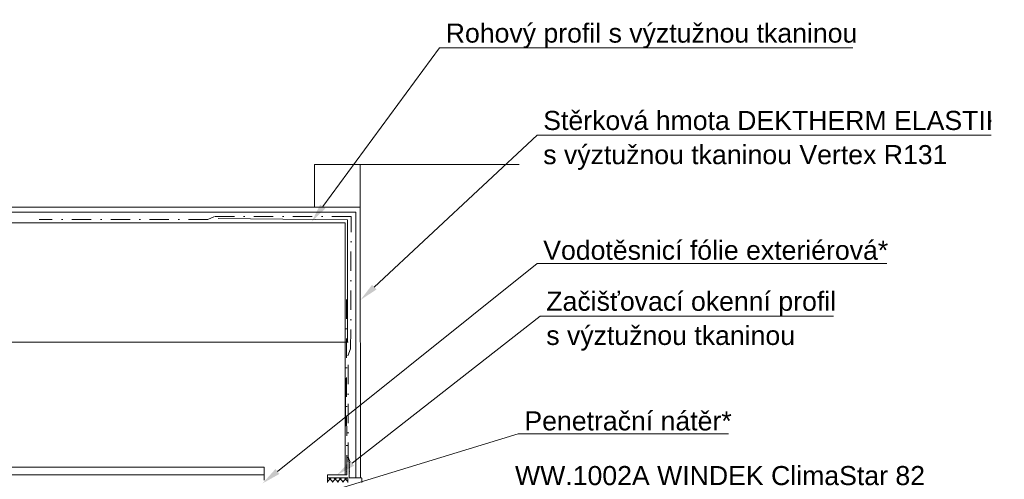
# Model space of a CAD drawing. Header units: millimetres. Extents: x -172116 to -156978, y -29806 to 62594.
# Tile 10 of 23: x -163961 to -163316, y 34613 to 34914. Entities that reach past the tile are written whole.
import ezdxf
from ezdxf.xclip import XClip

# ---------------------------------------------------------------- set-up
doc = ezdxf.new("R2010")
doc.units = ezdxf.units.MM
doc.header["$MEASUREMENT"] = 0
doc.header["$XCLIPFRAME"] = 0
doc.linetypes.add('VÝZTUŽNÁ_SÍŤ', pattern=[25.4, 12.7, -6.35, 0, -6.35])
for name, color, linetype in [('POHLED ZÁPADNÍ_1_DEK_ETICS', 7, 'Continuous'), ('POHLED ZÁPADNÍ_1_DEK_KÓTY', 7, 'Continuous'), ('POHLED ZÁPADNÍ_1_DEK_SLABA', 7, 'Continuous'), ('POHLED ZÁPADNÍ_1_DEK_Spojeni', 7, 'Continuous'), ('POHLED ZÁPADNÍ_1_DEK_Výztužná síť', 7, 'Continuous'), ('POHLED ZÁPADNÍ_1_DEK_ŠRAFY', 7, 'Continuous')]:
    doc.layers.add(name, color=color, linetype=linetype)
doc.styles.add('GENEROVANÝ_STYL_1', font='txt')
doc.linetypes.add('FENCELINE1', pattern='A,0,[1,Detail č.7 ŘEZ OKNEM - VODOROVNÝ II_1.Shx,S=0.31246,R=0,X=0,Y=0],-39.37,0', length=39.37)
doc.linetypes.add('IZOLACE', pattern='A,0,[3,Detail č.7 ŘEZ OKNEM - VODOROVNÝ II_1.Shx,S=7.93651e-07,R=0,X=0,Y=0],-0.4001,0', length=0.4001)
doc.linetypes.add('LEPENÍ', pattern='A,0,[2,Detail č.7 ŘEZ OKNEM - VODOROVNÝ II_1.Shx,S=0.060476,R=0,X=0,Y=0],-7.62,0', length=7.62)

# ---------------------------------------------------------------- blocks, each defined once
blk = doc.blocks.new('Kresba_1_1', base_point=(-167575.44, 33537.03))
at = {"layer": 'POHLED ZÁPADNÍ_1_DEK_KÓTY', "linetype": 'Continuous', "lineweight": 18}
for points in [[(-163760.63, 34790.28), (-163763.99, 34792.75), (-163769.73, 34781.45)], [(-163727.14, 34737.21), (-163729.98, 34740.26), (-163737.7, 34730.21)], [(-163741.8, 34621.76), (-163744.36, 34625.04), (-163752.93, 34615.7)], [(-163790.75, 34616.34), (-163793.35, 34619.59), (-163801.81, 34610.16)]]:
    blk.add_hatch(color=6, dxfattribs=at).paths.add_polyline_path(points)
at = {"layer": 'POHLED ZÁPADNÍ_1_DEK_ŠRAFY', "linetype": 'Continuous', "lineweight": 18}
h = blk.add_hatch(dxfattribs=at)
h.set_pattern_fill('ANSI37_0001', color=3, style=0, pattern_type=2)
h.set_pattern_definition([(45, (-117760.9138, -260247.7564), (-1.712524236, 1.712524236), []), (135, (-117760.9138, -260247.7564), (1.712524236, 1.712524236), [])])
h.paths.add_polyline_path([(-163759.25, 34613.76), (-163759.25, 34610.87), (-163745.79, 34610.86), (-163745.79, 34613.76)])
at = {"layer": 'POHLED ZÁPADNÍ_1_DEK_ETICS', "color": 9, "linetype": 'FENCELINE1', "lineweight": 18}
for p in [(-164261.51, 34787.85), (-163740.71, 34613.76)]:
    blk.add_line(p, (-163740.71, 34787.85), dxfattribs=at)
at = {"layer": 'POHLED ZÁPADNÍ_1_DEK_KÓTY', "color": 6, "linetype": 'Continuous', "lineweight": 18}
for p, q in [((-163762.31, 34791.51), (-163685.73, 34895.45)), ((-163685.73, 34895.45), (-163683.73, 34895.45)), ((-163683.73, 34895.45), (-163414.76, 34895.45)), ((-163728.56, 34738.74), (-163621.81, 34838.21)), ((-163621.81, 34838.21), (-163619.81, 34838.21)), ((-163619.81, 34838.21), (-163324.17, 34838.21)), ((-163792.05, 34617.97), (-163621.81, 34754.16)), ((-163621.81, 34754.16), (-163619.81, 34754.16)), ((-163619.81, 34754.16), (-163392.55, 34754.16)), ((-163743.08, 34623.4), (-163619.81, 34719.78)), ((-163619.81, 34719.78), (-163617.81, 34719.78)), ((-163617.81, 34719.78), (-163427.56, 34719.78)), ((-163806.2, 34590.21), (-163634.16, 34642.57)), ((-163634.16, 34642.57), (-163632.16, 34642.57)), ((-163632.16, 34642.57), (-163496.35, 34642.57))]:
    blk.add_line(p, q, dxfattribs=at)
at = {"layer": 'POHLED ZÁPADNÍ_1_DEK_SLABA', "color": 153, "linetype": 'Continuous', "lineweight": 18}
for p, q in [((-163767.71, 34791.05), (-163767.71, 34819.05)), ((-163767.71, 34819.05), (-163633.67, 34819.05)), ((-163737.71, 34791.05), (-163737.71, 34819.05)), ((-164261.51, 34791.05), (-163737.71, 34791.12)), ((-163737.71, 34791.05), (-163737.69, 34613.76)), ((-163747.54, 34780.82), (-164261.51, 34780.85)), ((-163747.54, 34780.85), (-163747.55, 34615.7)), ((-163746.6, 34615.9), (-163746.6, 34626.61)), ((-163745.93, 34627.19), (-163746.02, 34627.19)), ((-163744.68, 34624.45), (-163745.46, 34626.94)), ((-164121.49, 34620.85), (-163817.16, 34620.86)), ((-163817.16, 34620.86), (-163800.74, 34620.86)), ((-163800.81, 34612.24), (-163800.74, 34620.86)), ((-163746.6, 34622.22), (-163746.8, 34622.13)), ((-163746.6, 34622.03), (-163746.8, 34622.13)), ((-163746.6, 34621.84), (-163746.8, 34621.74)), ((-163746.6, 34621.64), (-163746.8, 34621.74)), ((-163746.6, 34621.45), (-163746.8, 34621.35)), ((-163746.6, 34621.26), (-163746.8, 34621.35)), ((-163746.6, 34621.06), (-163746.8, 34620.97)), ((-163746.6, 34620.87), (-163746.8, 34620.97)), ((-163746.6, 34620.67), (-163746.8, 34620.58)), ((-163746.6, 34620.48), (-163746.8, 34620.58)), ((-163746.6, 34620.3), (-163746.8, 34620.2)), ((-163746.6, 34620.1), (-163746.8, 34620.2)), ((-163744.93, 34623.78), (-163744.93, 34614.06)), ((-163744.93, 34622.22), (-163744.74, 34622.13)), ((-163744.93, 34622.03), (-163744.74, 34622.13)), ((-163744.93, 34621.84), (-163744.74, 34621.74)), ((-163744.93, 34621.64), (-163744.74, 34621.74)), ((-163744.93, 34621.45), (-163744.74, 34621.35)), ((-163744.93, 34621.26), (-163744.74, 34621.35)), ((-163744.93, 34621.06), (-163744.74, 34620.97)), ((-163744.93, 34620.87), (-163744.74, 34620.97)), ((-163744.93, 34620.67), (-163744.74, 34620.58)), ((-163744.93, 34620.48), (-163744.74, 34620.58)), ((-163744.93, 34620.3), (-163744.74, 34620.2)), ((-163744.93, 34620.1), (-163744.74, 34620.2)), ((-163759.25, 34615.5), (-163759.25, 34613.76)), ((-163759.25, 34613.77), (-163759.25, 34610.85)), ((-163759.25, 34613.76), (-163745.79, 34613.76)), ((-163759.05, 34615.7), (-163746.8, 34615.7)), ((-163746.6, 34619.91), (-163746.8, 34619.81)), ((-163746.6, 34619.72), (-163746.8, 34619.81)), ((-163746.6, 34619.52), (-163746.8, 34619.43)), ((-163746.6, 34619.33), (-163746.8, 34619.43)), ((-163746.6, 34619.14), (-163746.8, 34619.04)), ((-163746.6, 34618.94), (-163746.8, 34619.04)), ((-163746.6, 34618.75), (-163746.8, 34618.65)), ((-163746.6, 34618.55), (-163746.8, 34618.65)), ((-163746.6, 34618.41), (-163746.8, 34618.31)), ((-163746.6, 34618.21), (-163746.8, 34618.31)), ((-163746.6, 34618.02), (-163746.8, 34617.92)), ((-163746.6, 34617.82), (-163746.8, 34617.92)), ((-163746.6, 34617.63), (-163746.8, 34617.53)), ((-163746.6, 34617.44), (-163746.8, 34617.53)), ((-163746.6, 34617.24), (-163746.8, 34617.15)), ((-163746.6, 34617.05), (-163746.8, 34617.15)), ((-163746.6, 34616.86), (-163746.8, 34616.76)), ((-163746.6, 34616.66), (-163746.8, 34616.76)), ((-163745.79, 34610.85), (-163745.79, 34613.76)), ((-163744.93, 34619.91), (-163744.74, 34619.81)), ((-163744.93, 34619.72), (-163744.74, 34619.81)), ((-163744.93, 34619.52), (-163744.74, 34619.43)), ((-163744.93, 34619.33), (-163744.74, 34619.43)), ((-163744.93, 34619.14), (-163744.74, 34619.04)), ((-163744.93, 34618.94), (-163744.74, 34619.04)), ((-163744.93, 34618.75), (-163744.74, 34618.65)), ((-163744.93, 34618.55), (-163744.74, 34618.65)), ((-163744.93, 34618.41), (-163744.74, 34618.31)), ((-163744.93, 34618.21), (-163744.74, 34618.31)), ((-163744.93, 34618.02), (-163744.74, 34617.92)), ((-163744.93, 34617.82), (-163744.74, 34617.92)), ((-163744.93, 34617.63), (-163744.74, 34617.53)), ((-163744.93, 34617.44), (-163744.74, 34617.53)), ((-163744.93, 34617.24), (-163744.74, 34617.15)), ((-163744.93, 34617.05), (-163744.74, 34617.15)), ((-163744.93, 34616.86), (-163744.74, 34616.76)), ((-163744.93, 34616.66), (-163744.74, 34616.76)), ((-163744.63, 34613.76), (-163737.05, 34613.76)), ((-163736.75, 34613.46), (-163736.75, 34610.85))]:
    blk.add_line(p, q, dxfattribs=at)
at = {"layer": 'POHLED ZÁPADNÍ_1_DEK_SLABA', "color": 7, "linetype": 'Continuous', "lineweight": 18}
blk.add_line((-163747.53, 34679), (-163747.54, 34615.7), dxfattribs=at)
at = {"layer": 'POHLED ZÁPADNÍ_1_DEK_SLABA', "color": 153, "linetype": 'Continuous', "lineweight": 18, "flags": 128}
blk.add_lwpolyline([(-163746.1, 34702.78), (-163746.1, 34782.87), (-163830.85, 34783.6)], dxfattribs=at)
at = {"layer": 'POHLED ZÁPADNÍ_1_DEK_SLABA', "color": 153, "linetype": 'Continuous', "lineweight": 18}
for centre, radius, start, end in [((-163746.02, 34626.61), 0.581, 90, 180), ((-163745.93, 34626.61), 0.581, 35.15723, 90), ((-163745.23, 34624.28), 0.581, 301.50666, 17.41964), ((-163759.05, 34615.5), 0.2, 90, 180), ((-163746.8, 34615.9), 0.2, 270, 0), ((-163744.63, 34614.06), 0.3, 180, 270), ((-163737.05, 34613.46), 0.3, 359.99983, 90)]:
    blk.add_arc(centre, radius, start, end, dxfattribs=at)
at = {"layer": 'POHLED ZÁPADNÍ_1_DEK_Spojeni', "color": 6, "linetype": 'LEPENÍ', "lineweight": 18}
blk.add_line((-163800.78, 34615.8), (-164121.49, 34615.85), dxfattribs=at)
at = {"layer": 'POHLED ZÁPADNÍ_1_DEK_Výztužná síť', "color": 1, "linetype": 'VÝZTUŽNÁ_SÍŤ', "lineweight": 18}
for p, q in [((-163837.63, 34782.95), (-163948.15, 34782.95)), ((-163833.24, 34784.99), (-163837.63, 34782.95)), ((-163743.75, 34784.99), (-163833.24, 34784.99)), ((-163744.04, 34698.33), (-163743.75, 34784.99)), ((-163746.6, 34615.9), (-163746.82, 34730.9)), ((-163745.79, 34693.81), (-163744.04, 34698.29)), ((-163745.7, 34624.16), (-163745.79, 34693.84))]:
    blk.add_line(p, q, dxfattribs=at)
at = {"layer": 'POHLED ZÁPADNÍ_1_DEK_ŠRAFY', "color": 3, "linetype": 'IZOLACE', "lineweight": 18, "flags": 128}
blk.add_lwpolyline([(-164261.51, 34702.78), (-163745.73, 34702.78)], dxfattribs=at)
at = {"layer": 'POHLED ZÁPADNÍ_1_DEK_KÓTY', "color": 6, "linetype": 'Continuous', "lineweight": 18, "char_height": 12.5, "attachment_point": 1, "style": 'GENEROVANÝ_STYL_1'}
for s, insert in [('\\A1;{\\pql;\\fArial|b0|i0|c238|p38;Rohový profil s výztužnou tkaninou}', (-163681.73, 34911.4)), ('\\A1;{\\pql;\\fArial|b0|i0|c238|p38;Vodotěsnicí fólie exteriérová*}', (-163617.81, 34769.16)), ('\\A1;{\\pql;\\fArial|b0|i0|c238|p38;Penetrační nátěr*}', (-163630.16, 34657.37))]:
    blk.add_mtext(s, dxfattribs=dict(at, insert=insert))
at = {"layer": 'POHLED ZÁPADNÍ_1_DEK_KÓTY', "color": 180, "linetype": 'Continuous', "lineweight": 18, "insert": (-163617.81, 34854.16), "char_height": 12.5, "width": 308.106, "attachment_point": 1, "line_spacing_factor": 1.074149, "style": 'GENEROVANÝ_STYL_1'}
blk.add_mtext('\\A1;{\\pql;\\fArial|b0|i0|c238|p38;Stěrková hmota DEKTHERM ELASTIK \\fArial|b0|i0|c238|p38;s výztužnou tkaninou Vertex R131}', dxfattribs=at)
at = {"layer": 'POHLED ZÁPADNÍ_1_DEK_KÓTY', "color": 6, "linetype": 'Continuous', "lineweight": 18, "insert": (-163615.81, 34735.73), "char_height": 12.5, "width": 194.7073, "attachment_point": 1, "line_spacing_factor": 1.074149, "style": 'GENEROVANÝ_STYL_1'}
blk.add_mtext('\\A1;{\\pql;\\fArial|b0|i0|c238|p38;Začišťovací okenní profil \\fArial|b0|i0|c238|p38;s výztužnou tkaninou}', dxfattribs=at)
at = {"layer": 'POHLED ZÁPADNÍ_1_DEK_KÓTY', "color": 180, "linetype": 'Continuous', "lineweight": 18, "insert": (-163636.31, 34621.54), "char_height": 12.5, "attachment_point": 1, "style": 'GENEROVANÝ_STYL_1'}
blk.add_mtext('\\A1;{\\pql;\\fArial|b0|i0|c238|p38;WW.1002A WINDEK ClimaStar 82}', dxfattribs=at)

msp = doc.modelspace()

# ---------------------------------------------------------------- block references
at = {"color": 9, "linetype": 'Continuous', "lineweight": 13}
ref = msp.add_blockref('Kresba_1_1', (-167575.44, 33537.03), dxfattribs=at)
XClip(ref).set_block_clipping_path([(-172115.8690497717, -29805.97275295), (-163324.170853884, 91037.5901063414)])

doc.saveas('drawing.dxf')
